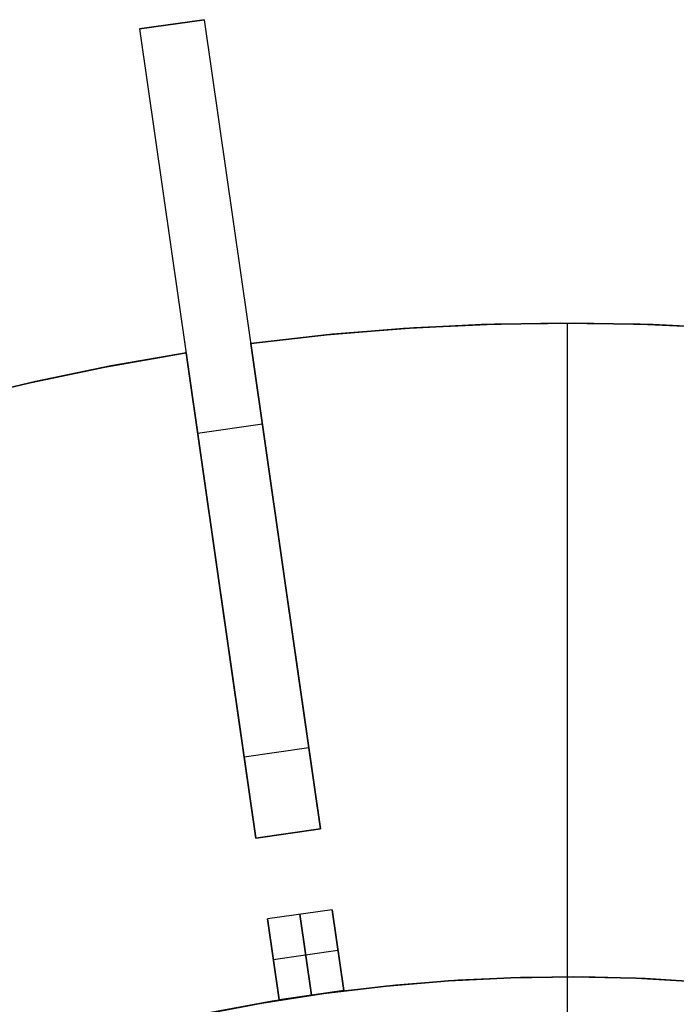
# Model space of a CAD drawing. Header units: millimetres. Extents: x 220 to 1240, y -2940 to -1929.
# Tile 29 of 59: x 629 to 750, y -2110 to -1929. Entities that reach past the tile are written whole.
import ezdxf

# ---------------------------------------------------------------- set-up
doc = ezdxf.new("R2010")
doc.units = ezdxf.units.MM

msp = doc.modelspace()

# ---------------------------------------------------------------- linework, layer by layer
for points in [[(663.36, -1928.85), (651.48, -1930.55)], [(663.36, -1928.85), (651.48, -1930.55)], [(651.48, -1930.55), (663.36, -1928.85)], [(651.48, -1930.55), (663.36, -1928.85)], [(663.36, -1928.85), (684.71, -2077.32)], [(651.48, -1930.55), (672.83, -2079.03)], [(671.9, -1988.27), (685.8, -1986.68), (699.91, -1985.51), (714.22, -1984.78), (728.72, -1984.51), (743.37, -1984.71), (758.17, -1985.39), (773.09, -1986.58), (788.1, -1988.27)], [(788.1, -1988.27), (773.09, -1986.58), (758.17, -1985.39), (743.37, -1984.71), (728.72, -1984.51), (714.22, -1984.78), (699.91, -1985.51), (685.8, -1986.68), (671.9, -1988.27)], [(671.9, -1988.27), (686.91, -1986.58), (701.83, -1985.39), (716.63, -1984.71), (731.28, -1984.51), (745.78, -1984.78), (760.09, -1985.51), (774.2, -1986.68), (788.1, -1988.27)], [(671.9, -1988.27), (686.91, -1986.58), (701.83, -1985.39), (716.63, -1984.71), (731.28, -1984.51), (745.78, -1984.78), (760.09, -1985.51), (774.2, -1986.68), (788.1, -1988.27)], [(788.1, -1988.27), (774.2, -1986.68), (760.09, -1985.51), (745.78, -1984.78), (731.28, -1984.51), (716.63, -1984.71), (701.83, -1985.39), (686.91, -1986.58), (671.9, -1988.27)], [(788.1, -1988.27), (774.2, -1986.68), (760.09, -1985.51), (745.78, -1984.78), (731.28, -1984.51), (716.63, -1984.71), (701.83, -1985.39), (686.91, -1986.58), (671.9, -1988.27)], [(671.9, -1988.27), (685.8, -1986.68), (699.91, -1985.51), (714.22, -1984.78), (728.72, -1984.51), (743.37, -1984.71), (758.17, -1985.39), (773.09, -1986.58), (788.1, -1988.27)], [(788.1, -1988.27), (774.2, -1986.68), (760.09, -1985.51), (745.78, -1984.78), (731.28, -1984.51), (716.63, -1984.71), (701.83, -1985.39), (686.91, -1986.58), (671.9, -1988.27)], [(788.1, -1988.27), (774.2, -1986.68), (760.09, -1985.51), (745.78, -1984.78), (731.28, -1984.51), (716.63, -1984.71), (701.83, -1985.39), (686.91, -1986.58), (671.9, -1988.27)], [(730, -2104.51), (730, -1984.51)], [(730, -2104.51), (730, -1984.51)], [(730, -2104.51), (730, -1984.51)], [(730, -2104.51), (730, -1984.51)], [(730, -2414.51), (730, -1984.51)], [(730, -2414.51), (730, -1984.51)], [(680.44, -2047.62), (671.9, -1988.27)], [(671.9, -1988.27), (680.44, -2047.62)], [(680.44, -2047.62), (671.9, -1988.27)], [(671.9, -1988.27), (680.44, -2047.62)], [(680.44, -2047.62), (671.9, -1988.27)], [(671.9, -1988.27), (680.44, -2047.62)], [(548.54, -2022.72), (561.42, -2017.28), (574.63, -2012.18), (588.16, -2007.45), (601.99, -2003.1), (616.11, -1999.16), (630.5, -1995.65), (645.14, -1992.58), (660.03, -1989.98)], [(548.54, -2022.72), (561.42, -2017.28), (574.63, -2012.18), (588.16, -2007.45), (601.99, -2003.1), (616.11, -1999.16), (630.5, -1995.65), (645.14, -1992.58), (660.03, -1989.98)], [(548.54, -2022.72), (562.46, -2016.86), (576.44, -2011.52), (590.45, -2006.69), (604.45, -2002.38), (618.44, -1998.56), (632.38, -1995.22), (646.24, -1992.37), (660.03, -1989.98)], [(548.54, -2022.72), (562.46, -2016.86), (576.44, -2011.52), (590.45, -2006.69), (604.45, -2002.38), (618.44, -1998.56), (632.38, -1995.22), (646.24, -1992.37), (660.03, -1989.98)], [(660.03, -1989.98), (646.24, -1992.37), (632.38, -1995.22), (618.44, -1998.56), (604.45, -2002.38), (590.45, -2006.69), (576.44, -2011.52), (562.46, -2016.86), (548.54, -2022.72)], [(660.03, -1989.98), (646.24, -1992.37), (632.38, -1995.22), (618.44, -1998.56), (604.45, -2002.38), (590.45, -2006.69), (576.44, -2011.52), (562.46, -2016.86), (548.54, -2022.72)], [(548.54, -2022.72), (561.42, -2017.28), (574.63, -2012.18), (588.16, -2007.45), (601.99, -2003.1), (616.11, -1999.16), (630.5, -1995.65), (645.14, -1992.58), (660.03, -1989.98)], [(660.03, -1989.98), (646.24, -1992.37), (632.38, -1995.22), (618.44, -1998.56), (604.45, -2002.38), (590.45, -2006.69), (576.44, -2011.52), (562.46, -2016.86), (548.54, -2022.72)], [(660.03, -1989.98), (646.24, -1992.37), (632.38, -1995.22), (618.44, -1998.56), (604.45, -2002.38), (590.45, -2006.69), (576.44, -2011.52), (562.46, -2016.86), (548.54, -2022.72)], [(660.03, -1989.98), (668.56, -2049.33)], [(668.56, -2049.33), (660.03, -1989.98)], [(660.03, -1989.98), (668.56, -2049.33)], [(668.56, -2049.33), (660.03, -1989.98)], [(660.03, -1989.98), (668.56, -2049.33)], [(668.56, -2049.33), (660.03, -1989.98)], [(674.03, -2003.08), (662.15, -2004.79)], [(674.03, -2003.08), (662.15, -2004.79)], [(684.71, -2077.32), (680.44, -2047.62)], [(680.44, -2047.62), (684.71, -2077.32)], [(684.71, -2077.32), (680.44, -2047.62)], [(680.44, -2047.62), (684.71, -2077.32)], [(684.71, -2077.32), (680.44, -2047.62)], [(680.44, -2047.62), (684.71, -2077.32)], [(668.56, -2049.33), (672.83, -2079.03)], [(672.83, -2079.03), (668.56, -2049.33)], [(668.56, -2049.33), (672.83, -2079.03)], [(672.83, -2079.03), (668.56, -2049.33)], [(668.56, -2049.33), (672.83, -2079.03)], [(672.83, -2079.03), (668.56, -2049.33)], [(682.57, -2062.47), (670.69, -2064.18)], [(682.57, -2062.47), (670.69, -2064.18)], [(684.71, -2077.32), (672.83, -2079.03)], [(684.71, -2077.32), (672.83, -2079.03)], [(684.71, -2077.32), (672.83, -2079.03)], [(684.71, -2077.32), (672.83, -2079.03)], [(684.71, -2077.32), (672.83, -2079.03)], [(684.71, -2077.32), (672.83, -2079.03)], [(684.71, -2077.32), (672.83, -2079.03)], [(684.71, -2077.32), (672.83, -2079.03)], [(672.83, -2079.03), (684.71, -2077.32)], [(672.83, -2079.03), (684.71, -2077.32)], [(672.83, -2079.03), (684.71, -2077.32)], [(672.83, -2079.03), (684.71, -2077.32)], [(686.84, -2092.17), (674.96, -2093.87)], [(686.84, -2092.17), (674.96, -2093.87)], [(688.98, -2107.01), (686.84, -2092.17)], [(686.84, -2092.17), (688.98, -2107.01)], [(674.96, -2093.87), (677.1, -2108.72)], [(677.1, -2108.72), (674.96, -2093.87)], [(680.9, -2093.02), (683.04, -2107.87)], [(683.04, -2107.87), (680.9, -2093.02)], [(676.03, -2101.3), (687.91, -2099.59)], [(676.03, -2101.3), (687.91, -2099.59)], [(662.66, -2111.45), (673.95, -2109.3), (685.31, -2107.55), (696.73, -2106.19), (708.18, -2105.23), (719.66, -2104.67), (731.15, -2104.51), (742.64, -2104.75), (754.12, -2105.39)], [(755.75, -2105.51), (744.31, -2104.82), (732.86, -2104.52), (721.41, -2104.62), (709.97, -2105.12), (698.55, -2106.01), (687.16, -2107.3), (675.83, -2108.98), (664.57, -2111.06)], [(755.75, -2105.51), (744.31, -2104.82), (732.86, -2104.52), (721.41, -2104.62), (709.97, -2105.12), (698.55, -2106.01), (687.16, -2107.3), (675.83, -2108.98), (664.57, -2111.06)], [(688.98, -2107.01), (677.1, -2108.72)], [(688.98, -2107.01), (677.1, -2108.72)]]:
    msp.add_lwpolyline(points)
at = {"extrusion": (0.989821, 0.142315, -4.69108e-18)}
msp.add_lwpolyline([(-2003.62, 236.99), (-2003.66, 239.56), (-2003.79, 242.11), (-2004.01, 244.66), (-2004.32, 247.21), (-2004.71, 249.74), (-2005.19, 252.25), (-2005.75, 254.75), (-2006.4, 257.23), (-2007.13, 259.68), (-2007.95, 262.11), (-2008.85, 264.51), (-2009.83, 266.88), (-2010.89, 269.21), (-2012.03, 271.5), (-2013.24, 273.75), (-2014.54, 275.96), (-2015.9, 278.13), (-2017.35, 280.25), (-2018.86, 282.31), (-2020.44, 284.33), (-2022.09, 286.29), (-2023.81, 288.19), (-2025.58, 290.03), (-2027.43, 291.81), (-2029.33, 293.52), (-2031.29, 295.17), (-2033.3, 296.76), (-2035.37, 298.27), (-2037.48, 299.71), (-2039.65, 301.08), (-2041.86, 302.37), (-2044.11, 303.59), (-2046.41, 304.73), (-2048.74, 305.79), (-2051.1, 306.77), (-2053.5, 307.66), (-2055.93, 308.48), (-2058.38, 309.21), (-2060.86, 309.86), (-2063.36, 310.43), (-2065.87, 310.9), (-2068.41, 311.3), (-2070.95, 311.6), (-2073.5, 311.82), (-2076.06, 311.95), (-2078.62, 311.99)], dxfattribs=at)
at = {"extrusion": (1, 0, 0)}
for points in [[(-1929.7, -513), (-1929.7, 236.99)], [(-1928.85, 236.99), (-1928.85, -513)], [(-1930.55, -513), (-1930.55, 236.99)], [(-1988.27, -12.01), (-1988.27, -0.01)], [(-1988.27, 119.99), (-1988.27, 131.99)], [(-1988.27, -408), (-1988.27, -396.01)], [(-1989.98, -12.01), (-1989.98, -0.01)], [(-1989.98, 119.99), (-1989.98, 131.99)], [(-1989.98, -408), (-1989.98, -396.01)], [(-2047.62, 332.31), (-2047.62, 131.99)], [(-2047.62, 119.99), (-2047.62, -0.01)], [(-2047.62, -12.01), (-2047.62, -396.01)], [(-2047.62, -408), (-2047.62, -608.32)], [(-2049.33, 332.31), (-2049.33, 131.99)], [(-2049.33, 119.99), (-2049.33, -0.01)], [(-2049.33, -12.01), (-2049.33, -396.01)], [(-2049.33, -408), (-2049.33, -608.32)], [(-2077.32, -438), (-2077.32, -408)], [(-2077.32, -396.01), (-2077.32, -12.01)], [(-2077.32, -0.01), (-2077.32, 119.99)], [(-2077.32, 131.99), (-2077.32, 161.99)], [(-2079.03, -408), (-2079.03, -438)], [(-2079.03, -12.01), (-2079.03, -396.01)], [(-2079.03, 119.99), (-2079.03, -0.01)], [(-2079.03, 161.99), (-2079.03, 131.99)], [(-2078.17, -408), (-2078.17, -438)], [(-2078.17, -12.01), (-2078.17, -396.01)], [(-2078.17, 119.99), (-2078.17, -0.01)], [(-2078.17, 161.99), (-2078.17, 131.99)], [(-2104.51, 119.99), (-2104.51, 132)], [(-2104.51, -408.01), (-2104.51, -396)]]:
    msp.add_lwpolyline(points, dxfattribs=at)
at = {"extrusion": (0.989821, 0.142315, -5.23988e-17)}
msp.add_lwpolyline([(-2078.62, -588.01), (-2076.06, -587.96), (-2073.5, -587.83), (-2070.95, -587.61), (-2068.41, -587.31), (-2065.87, -586.91), (-2063.36, -586.44), (-2060.86, -585.87), (-2058.38, -585.22), (-2055.93, -584.49), (-2053.5, -583.67), (-2051.1, -582.78), (-2048.74, -581.8), (-2046.41, -580.74), (-2044.11, -579.6), (-2041.86, -578.38), (-2039.65, -577.09), (-2037.48, -575.72), (-2035.37, -574.28), (-2033.3, -572.77), (-2031.29, -571.18), (-2029.33, -569.53), (-2027.43, -567.82), (-2025.58, -566.04), (-2023.81, -564.2), (-2022.09, -562.3), (-2020.44, -560.34), (-2018.86, -558.32), (-2017.35, -556.26), (-2015.9, -554.14), (-2014.54, -551.97), (-2013.24, -549.76), (-2012.03, -547.51), (-2010.89, -545.22), (-2009.83, -542.89), (-2008.85, -540.52), (-2007.95, -538.12), (-2007.13, -535.69), (-2006.4, -533.24), (-2005.75, -530.76), (-2005.19, -528.26), (-2004.71, -525.75), (-2004.32, -523.22), (-2004.01, -520.67), (-2003.79, -518.12), (-2003.66, -515.57), (-2003.62, -513)], dxfattribs=at)
at = {"extrusion": (0.989821, 0.142315, 2.09156e-14)}
msp.add_lwpolyline([(-2078.62, 311.99), (-2076.06, 311.95), (-2073.5, 311.82), (-2070.95, 311.6), (-2068.41, 311.3), (-2065.87, 310.9), (-2063.36, 310.43), (-2060.86, 309.86), (-2058.38, 309.21), (-2055.93, 308.48), (-2053.5, 307.66), (-2051.1, 306.77), (-2048.74, 305.79), (-2046.41, 304.73), (-2044.11, 303.59), (-2041.86, 302.37), (-2039.65, 301.08), (-2037.48, 299.71), (-2035.37, 298.27), (-2033.3, 296.76), (-2031.29, 295.17), (-2029.33, 293.52), (-2027.43, 291.81), (-2025.58, 290.03), (-2023.81, 288.19), (-2022.09, 286.29), (-2020.44, 284.33), (-2018.86, 282.31), (-2017.35, 280.25), (-2015.9, 278.13), (-2014.54, 275.96), (-2013.24, 273.75), (-2012.03, 271.5), (-2010.89, 269.21), (-2009.83, 266.88), (-2008.85, 264.51), (-2007.95, 262.11), (-2007.13, 259.68), (-2006.4, 257.23), (-2005.75, 254.75), (-2005.19, 252.25), (-2004.71, 249.74), (-2004.32, 247.21), (-2004.01, 244.66), (-2003.79, 242.11), (-2003.66, 239.56), (-2003.62, 236.99)], dxfattribs=at)
at = {"extrusion": (0.989821, 0.142315, -3.60143e-14)}
msp.add_lwpolyline([(-2003.62, -513), (-2003.66, -515.57), (-2003.79, -518.12), (-2004.01, -520.67), (-2004.32, -523.22), (-2004.71, -525.75), (-2005.19, -528.26), (-2005.75, -530.76), (-2006.4, -533.24), (-2007.13, -535.69), (-2007.95, -538.12), (-2008.85, -540.52), (-2009.83, -542.89), (-2010.89, -545.22), (-2012.03, -547.51), (-2013.24, -549.76), (-2014.54, -551.97), (-2015.9, -554.14), (-2017.35, -556.26), (-2018.86, -558.32), (-2020.44, -560.34), (-2022.09, -562.3), (-2023.81, -564.2), (-2025.58, -566.04), (-2027.43, -567.82), (-2029.33, -569.53), (-2031.29, -571.18), (-2033.3, -572.77), (-2035.37, -574.28), (-2037.48, -575.72), (-2039.65, -577.09), (-2041.86, -578.38), (-2044.11, -579.6), (-2046.41, -580.74), (-2048.74, -581.8), (-2051.1, -582.78), (-2053.5, -583.67), (-2055.93, -584.49), (-2058.38, -585.22), (-2060.86, -585.87), (-2063.36, -586.44), (-2065.87, -586.91), (-2068.41, -587.31), (-2070.95, -587.61), (-2073.5, -587.83), (-2076.06, -587.96), (-2078.62, -588.01)], dxfattribs=at)
at = {"extrusion": (0.989821, 0.142315, 3.03588e-14)}
msp.add_lwpolyline([(-2003.62, 236.99), (-2003.66, 239.56), (-2003.79, 242.11), (-2004.01, 244.66), (-2004.32, 247.21), (-2004.71, 249.74), (-2005.19, 252.25), (-2005.75, 254.75), (-2006.4, 257.23), (-2007.13, 259.68), (-2007.95, 262.11), (-2008.85, 264.51), (-2009.83, 266.88), (-2010.89, 269.21), (-2012.03, 271.5), (-2013.24, 273.75), (-2014.54, 275.96), (-2015.9, 278.13), (-2017.35, 280.25), (-2018.86, 282.31), (-2020.44, 284.33), (-2022.09, 286.29), (-2023.81, 288.19), (-2025.58, 290.03), (-2027.43, 291.81), (-2029.33, 293.52), (-2031.29, 295.17), (-2033.3, 296.76), (-2035.37, 298.27), (-2037.48, 299.71), (-2039.65, 301.08), (-2041.86, 302.37), (-2044.11, 303.59), (-2046.41, 304.73), (-2048.74, 305.79), (-2051.1, 306.77), (-2053.5, 307.66), (-2055.93, 308.48), (-2058.38, 309.21), (-2060.86, 309.86), (-2063.36, 310.43), (-2065.87, 310.9), (-2068.41, 311.3), (-2070.95, 311.6), (-2073.5, 311.82), (-2076.06, 311.95), (-2078.62, 311.99)], dxfattribs=at)
at = {"extrusion": (0.989821, 0.142315, -1.95196e-14)}
msp.add_lwpolyline([(-2078.62, -588.01), (-2076.06, -587.96), (-2073.5, -587.83), (-2070.95, -587.61), (-2068.41, -587.31), (-2065.87, -586.91), (-2063.36, -586.44), (-2060.86, -585.87), (-2058.38, -585.22), (-2055.93, -584.49), (-2053.5, -583.67), (-2051.1, -582.78), (-2048.74, -581.8), (-2046.41, -580.74), (-2044.11, -579.6), (-2041.86, -578.38), (-2039.65, -577.09), (-2037.48, -575.72), (-2035.37, -574.28), (-2033.3, -572.77), (-2031.29, -571.18), (-2029.33, -569.53), (-2027.43, -567.82), (-2025.58, -566.04), (-2023.81, -564.2), (-2022.09, -562.3), (-2020.44, -560.34), (-2018.86, -558.32), (-2017.35, -556.26), (-2015.9, -554.14), (-2014.54, -551.97), (-2013.24, -549.76), (-2012.03, -547.51), (-2010.89, -545.22), (-2009.83, -542.89), (-2008.85, -540.52), (-2007.95, -538.12), (-2007.13, -535.69), (-2006.4, -533.24), (-2005.75, -530.76), (-2005.19, -528.26), (-2004.71, -525.75), (-2004.32, -523.22), (-2004.01, -520.67), (-2003.79, -518.12), (-2003.66, -515.57), (-2003.62, -513)], dxfattribs=at)
at = {"extrusion": (0.989821, 0.142315, 3.02478e-14)}
msp.add_lwpolyline([(-2138.62, 371.99), (-2138.58, 369.95), (-2138.48, 367.9), (-2138.3, 365.86), (-2138.06, 363.83), (-2137.75, 361.8), (-2137.36, 359.79), (-2136.91, 357.79), (-2136.39, 355.81), (-2135.81, 353.84), (-2135.15, 351.9), (-2134.43, 349.98), (-2133.65, 348.09), (-2132.8, 346.23), (-2131.89, 344.39), (-2130.92, 342.59), (-2129.88, 340.82), (-2128.79, 339.09), (-2127.64, 337.39), (-2126.43, 335.74), (-2125.16, 334.13), (-2123.84, 332.56), (-2122.47, 331.04), (-2121.04, 329.57), (-2119.57, 328.14), (-2118.05, 326.77), (-2116.48, 325.45), (-2114.87, 324.19), (-2113.22, 322.98), (-2111.53, 321.82), (-2109.79, 320.73), (-2108.02, 319.7), (-2106.22, 318.72), (-2104.39, 317.81), (-2102.52, 316.96), (-2100.63, 316.18), (-2098.71, 315.46), (-2096.77, 314.81), (-2094.81, 314.22), (-2092.82, 313.7), (-2090.83, 313.25), (-2088.81, 312.87), (-2086.79, 312.55), (-2084.75, 312.31), (-2082.71, 312.13), (-2080.67, 312.03), (-2078.62, 311.99)], dxfattribs=at)
at = {"extrusion": (0.989821, 0.142315, -2.17523e-14)}
msp.add_lwpolyline([(-2078.62, -588.01), (-2080.67, -588.04), (-2082.71, -588.14), (-2084.75, -588.32), (-2086.79, -588.56), (-2088.81, -588.88), (-2090.83, -589.26), (-2092.82, -589.71), (-2094.81, -590.23), (-2096.77, -590.82), (-2098.71, -591.47), (-2100.63, -592.19), (-2102.52, -592.97), (-2104.39, -593.82), (-2106.22, -594.73), (-2108.02, -595.71), (-2109.79, -596.74), (-2111.53, -597.83), (-2113.22, -598.99), (-2114.87, -600.2), (-2116.48, -601.46), (-2118.05, -602.78), (-2119.57, -604.15), (-2121.04, -605.58), (-2122.47, -607.05), (-2123.84, -608.57), (-2125.16, -610.14), (-2126.43, -611.75), (-2127.64, -613.4), (-2128.79, -615.1), (-2129.88, -616.83), (-2130.92, -618.6), (-2131.89, -620.4), (-2132.8, -622.24), (-2133.65, -624.1), (-2134.43, -625.99), (-2135.15, -627.91), (-2135.81, -629.85), (-2136.39, -631.82), (-2136.91, -633.8), (-2137.36, -635.8), (-2137.75, -637.81), (-2138.06, -639.84), (-2138.3, -641.87), (-2138.48, -643.91), (-2138.58, -645.96), (-2138.62, -648.01)], dxfattribs=at)
at = {"extrusion": (0.989821, 0.142315, 2.29537e-14)}
msp.add_lwpolyline([(-2078.62, 311.99), (-2080.67, 312.03), (-2082.71, 312.13), (-2084.75, 312.31), (-2086.79, 312.55), (-2088.81, 312.87), (-2090.83, 313.25), (-2092.82, 313.7), (-2094.81, 314.22), (-2096.77, 314.81), (-2098.71, 315.46), (-2100.63, 316.18), (-2102.52, 316.96), (-2104.39, 317.81), (-2106.22, 318.72), (-2108.02, 319.7), (-2109.79, 320.73), (-2111.53, 321.82), (-2113.22, 322.98), (-2114.87, 324.19), (-2116.48, 325.45), (-2118.05, 326.77), (-2119.57, 328.14), (-2121.04, 329.57), (-2122.47, 331.04), (-2123.84, 332.56), (-2125.16, 334.13), (-2126.43, 335.74), (-2127.64, 337.39), (-2128.79, 339.09), (-2129.88, 340.82), (-2130.92, 342.59), (-2131.89, 344.39), (-2132.8, 346.23), (-2133.65, 348.09), (-2134.43, 349.98), (-2135.15, 351.9), (-2135.81, 353.84), (-2136.39, 355.81), (-2136.91, 357.79), (-2137.36, 359.79), (-2137.75, 361.8), (-2138.06, 363.83), (-2138.3, 365.86), (-2138.48, 367.9), (-2138.58, 369.95), (-2138.62, 371.99)], dxfattribs=at)
at = {"extrusion": (0.989821, 0.142315, -3.18869e-14)}
msp.add_lwpolyline([(-2138.62, -648.01), (-2138.58, -645.96), (-2138.48, -643.91), (-2138.3, -641.87), (-2138.06, -639.84), (-2137.75, -637.81), (-2137.36, -635.8), (-2136.91, -633.8), (-2136.39, -631.82), (-2135.81, -629.85), (-2135.15, -627.91), (-2134.43, -625.99), (-2133.65, -624.1), (-2132.8, -622.24), (-2131.89, -620.4), (-2130.92, -618.6), (-2129.88, -616.83), (-2128.79, -615.1), (-2127.64, -613.4), (-2126.43, -611.75), (-2125.16, -610.14), (-2123.84, -608.57), (-2122.47, -607.05), (-2121.04, -605.58), (-2119.57, -604.15), (-2118.05, -602.78), (-2116.48, -601.46), (-2114.87, -600.2), (-2113.22, -598.99), (-2111.53, -597.83), (-2109.79, -596.74), (-2108.02, -595.71), (-2106.22, -594.73), (-2104.39, -593.82), (-2102.52, -592.97), (-2100.63, -592.19), (-2098.71, -591.47), (-2096.77, -590.82), (-2094.81, -590.23), (-2092.82, -589.71), (-2090.83, -589.26), (-2088.81, -588.88), (-2086.79, -588.56), (-2084.75, -588.32), (-2082.71, -588.14), (-2080.67, -588.04), (-2078.62, -588.01)], dxfattribs=at)
at = {"extrusion": (0.989821, 0.142315, -2.32341e-15)}
msp.add_lwpolyline([(-2138.62, 371.99), (-2138.58, 369.95), (-2138.48, 367.9), (-2138.3, 365.86), (-2138.06, 363.83), (-2137.75, 361.8), (-2137.36, 359.79), (-2136.91, 357.79), (-2136.39, 355.81), (-2135.81, 353.84), (-2135.15, 351.9), (-2134.43, 349.98), (-2133.65, 348.09), (-2132.8, 346.23), (-2131.89, 344.39), (-2130.92, 342.59), (-2129.88, 340.82), (-2128.79, 339.09), (-2127.64, 337.39), (-2126.43, 335.74), (-2125.16, 334.13), (-2123.84, 332.56), (-2122.47, 331.04), (-2121.04, 329.57), (-2119.57, 328.14), (-2118.05, 326.77), (-2116.48, 325.45), (-2114.87, 324.19), (-2113.22, 322.98), (-2111.53, 321.82), (-2109.79, 320.73), (-2108.02, 319.7), (-2106.22, 318.72), (-2104.39, 317.81), (-2102.52, 316.96), (-2100.63, 316.18), (-2098.71, 315.46), (-2096.77, 314.81), (-2094.81, 314.22), (-2092.82, 313.7), (-2090.83, 313.25), (-2088.81, 312.87), (-2086.79, 312.55), (-2084.75, 312.31), (-2082.71, 312.13), (-2080.67, 312.03), (-2078.62, 311.99)], dxfattribs=at)
at = {"extrusion": (0.989821, 0.142315, 1.00864e-15)}
msp.add_lwpolyline([(-2078.62, -588.01), (-2080.67, -588.04), (-2082.71, -588.14), (-2084.75, -588.32), (-2086.79, -588.56), (-2088.81, -588.88), (-2090.83, -589.26), (-2092.82, -589.71), (-2094.81, -590.23), (-2096.77, -590.82), (-2098.71, -591.47), (-2100.63, -592.19), (-2102.52, -592.97), (-2104.39, -593.82), (-2106.22, -594.73), (-2108.02, -595.71), (-2109.79, -596.74), (-2111.53, -597.83), (-2113.22, -598.99), (-2114.87, -600.2), (-2116.48, -601.46), (-2118.05, -602.78), (-2119.57, -604.15), (-2121.04, -605.58), (-2122.47, -607.05), (-2123.84, -608.57), (-2125.16, -610.14), (-2126.43, -611.75), (-2127.64, -613.4), (-2128.79, -615.1), (-2129.88, -616.83), (-2130.92, -618.6), (-2131.89, -620.4), (-2132.8, -622.24), (-2133.65, -624.1), (-2134.43, -625.99), (-2135.15, -627.91), (-2135.81, -629.85), (-2136.39, -631.82), (-2136.91, -633.8), (-2137.36, -635.8), (-2137.75, -637.81), (-2138.06, -639.84), (-2138.3, -641.87), (-2138.48, -643.91), (-2138.58, -645.96), (-2138.62, -648.01)], dxfattribs=at)
at = {"extrusion": (0.989821, 0.142315, -5.71027e-15)}
msp.add_lwpolyline([(-2138.62, 371.99), (-2138.64, 373.02), (-2138.69, 374.04), (-2138.78, 375.06), (-2138.9, 376.08), (-2139.05, 377.09), (-2139.25, 378.1), (-2139.47, 379.1), (-2139.73, 380.09), (-2140.02, 381.07), (-2140.35, 382.04), (-2140.71, 383), (-2141.1, 383.95), (-2141.53, 384.88), (-2141.98, 385.8), (-2142.47, 386.7), (-2142.99, 387.58), (-2143.53, 388.45), (-2144.11, 389.3), (-2144.71, 390.12), (-2145.35, 390.93), (-2146.01, 391.71), (-2146.69, 392.47), (-2147.4, 393.21), (-2148.14, 393.92), (-2148.9, 394.61), (-2149.69, 395.27), (-2150.49, 395.9), (-2151.32, 396.5), (-2152.16, 397.08), (-2153.03, 397.63), (-2153.91, 398.14), (-2154.82, 398.63), (-2155.73, 399.09), (-2156.67, 399.51), (-2157.61, 399.9), (-2158.57, 400.26), (-2159.54, 400.59), (-2160.52, 400.88), (-2161.51, 401.14), (-2162.51, 401.37), (-2163.52, 401.56), (-2164.53, 401.72), (-2165.55, 401.84), (-2166.57, 401.93), (-2167.59, 401.98), (-2168.62, 401.99)], dxfattribs=at)
at = {"extrusion": (0.989821, 0.142315, 8.42399e-15)}
msp.add_lwpolyline([(-2168.62, -678.01), (-2167.59, -677.99), (-2166.57, -677.94), (-2165.55, -677.85), (-2164.53, -677.73), (-2163.52, -677.57), (-2162.51, -677.38), (-2161.51, -677.15), (-2160.52, -676.89), (-2159.54, -676.6), (-2158.57, -676.27), (-2157.61, -675.91), (-2156.67, -675.52), (-2155.73, -675.1), (-2154.82, -674.64), (-2153.91, -674.15), (-2153.03, -673.64), (-2152.16, -673.09), (-2151.32, -672.51), (-2150.49, -671.91), (-2149.69, -671.28), (-2148.9, -670.62), (-2148.14, -669.93), (-2147.4, -669.22), (-2146.69, -668.48), (-2146.01, -667.72), (-2145.35, -666.94), (-2144.71, -666.13), (-2144.11, -665.31), (-2143.53, -664.46), (-2142.99, -663.59), (-2142.47, -662.71), (-2141.98, -661.81), (-2141.53, -660.89), (-2141.1, -659.96), (-2140.71, -659.01), (-2140.35, -658.05), (-2140.02, -657.08), (-2139.73, -656.1), (-2139.47, -655.11), (-2139.25, -654.11), (-2139.05, -653.1), (-2138.9, -652.09), (-2138.78, -651.07), (-2138.69, -650.05), (-2138.64, -649.03), (-2138.62, -648.01)], dxfattribs=at)
at = {"extrusion": (0.989821, 0.142315, 1.20881e-14)}
msp.add_lwpolyline([(-2168.62, 401.99), (-2167.59, 401.98), (-2166.57, 401.93), (-2165.55, 401.84), (-2164.53, 401.72), (-2163.52, 401.56), (-2162.51, 401.37), (-2161.51, 401.14), (-2160.52, 400.88), (-2159.54, 400.59), (-2158.57, 400.26), (-2157.61, 399.9), (-2156.67, 399.51), (-2155.73, 399.09), (-2154.82, 398.63), (-2153.91, 398.14), (-2153.03, 397.63), (-2152.16, 397.08), (-2151.32, 396.5), (-2150.49, 395.9), (-2149.69, 395.27), (-2148.9, 394.61), (-2148.14, 393.92), (-2147.4, 393.21), (-2146.69, 392.47), (-2146.01, 391.71), (-2145.35, 390.93), (-2144.71, 390.12), (-2144.11, 389.3), (-2143.53, 388.45), (-2142.99, 387.58), (-2142.47, 386.7), (-2141.98, 385.8), (-2141.53, 384.88), (-2141.1, 383.95), (-2140.71, 383), (-2140.35, 382.04), (-2140.02, 381.07), (-2139.73, 380.09), (-2139.47, 379.1), (-2139.25, 378.1), (-2139.05, 377.09), (-2138.9, 376.08), (-2138.78, 375.06), (-2138.69, 374.04), (-2138.64, 373.02), (-2138.62, 371.99)], dxfattribs=at)
at = {"extrusion": (0.989821, 0.142315, -1.68237e-14)}
msp.add_lwpolyline([(-2138.62, -648.01), (-2138.64, -649.03), (-2138.69, -650.05), (-2138.78, -651.07), (-2138.9, -652.09), (-2139.05, -653.1), (-2139.25, -654.11), (-2139.47, -655.11), (-2139.73, -656.1), (-2140.02, -657.08), (-2140.35, -658.05), (-2140.71, -659.01), (-2141.1, -659.96), (-2141.53, -660.89), (-2141.98, -661.81), (-2142.47, -662.71), (-2142.99, -663.59), (-2143.53, -664.46), (-2144.11, -665.31), (-2144.71, -666.13), (-2145.35, -666.94), (-2146.01, -667.72), (-2146.69, -668.48), (-2147.4, -669.22), (-2148.14, -669.93), (-2148.9, -670.62), (-2149.69, -671.28), (-2150.49, -671.91), (-2151.32, -672.51), (-2152.16, -673.09), (-2153.03, -673.64), (-2153.91, -674.15), (-2154.82, -674.64), (-2155.73, -675.1), (-2156.67, -675.52), (-2157.61, -675.91), (-2158.57, -676.27), (-2159.54, -676.6), (-2160.52, -676.89), (-2161.51, -677.15), (-2162.51, -677.38), (-2163.52, -677.57), (-2164.53, -677.73), (-2165.55, -677.85), (-2166.57, -677.94), (-2167.59, -677.99), (-2168.62, -678.01)], dxfattribs=at)
at = {"extrusion": (0.989821, 0.142315, 3.35201e-14)}
msp.add_lwpolyline([(-2138.62, 371.99), (-2138.64, 373.02), (-2138.69, 374.04), (-2138.78, 375.06), (-2138.9, 376.08), (-2139.05, 377.09), (-2139.25, 378.1), (-2139.47, 379.1), (-2139.73, 380.09), (-2140.02, 381.07), (-2140.35, 382.04), (-2140.71, 383), (-2141.1, 383.95), (-2141.53, 384.88), (-2141.98, 385.8), (-2142.47, 386.7), (-2142.99, 387.58), (-2143.53, 388.45), (-2144.11, 389.3), (-2144.71, 390.12), (-2145.35, 390.93), (-2146.01, 391.71), (-2146.69, 392.47), (-2147.4, 393.21), (-2148.14, 393.92), (-2148.9, 394.61), (-2149.69, 395.27), (-2150.49, 395.9), (-2151.32, 396.5), (-2152.16, 397.08), (-2153.03, 397.63), (-2153.91, 398.14), (-2154.82, 398.63), (-2155.73, 399.09), (-2156.67, 399.51), (-2157.61, 399.9), (-2158.57, 400.26), (-2159.54, 400.59), (-2160.52, 400.88), (-2161.51, 401.14), (-2162.51, 401.37), (-2163.52, 401.56), (-2164.53, 401.72), (-2165.55, 401.84), (-2166.57, 401.93), (-2167.59, 401.98), (-2168.62, 401.99)], dxfattribs=at)
at = {"extrusion": (0.989821, 0.142315, -3.05963e-15)}
msp.add_lwpolyline([(-2168.62, -678.01), (-2167.59, -677.99), (-2166.57, -677.94), (-2165.55, -677.85), (-2164.53, -677.73), (-2163.52, -677.57), (-2162.51, -677.38), (-2161.51, -677.15), (-2160.52, -676.89), (-2159.54, -676.6), (-2158.57, -676.27), (-2157.61, -675.91), (-2156.67, -675.52), (-2155.73, -675.1), (-2154.82, -674.64), (-2153.91, -674.15), (-2153.03, -673.64), (-2152.16, -673.09), (-2151.32, -672.51), (-2150.49, -671.91), (-2149.69, -671.28), (-2148.9, -670.62), (-2148.14, -669.93), (-2147.4, -669.22), (-2146.69, -668.48), (-2146.01, -667.72), (-2145.35, -666.94), (-2144.71, -666.13), (-2144.11, -665.31), (-2143.53, -664.46), (-2142.99, -663.59), (-2142.47, -662.71), (-2141.98, -661.81), (-2141.53, -660.89), (-2141.1, -659.96), (-2140.71, -659.01), (-2140.35, -658.05), (-2140.02, -657.08), (-2139.73, -656.1), (-2139.47, -655.11), (-2139.25, -654.11), (-2139.05, -653.1), (-2138.9, -652.09), (-2138.78, -651.07), (-2138.69, -650.05), (-2138.64, -649.03), (-2138.62, -648.01)], dxfattribs=at)
at = {"extrusion": (0.989821, 0.142315, 7.47816e-15)}
msp.add_lwpolyline([(-2213.62, -498.01), (-2211.57, -497.97), (-2209.52, -497.87), (-2207.48, -497.69), (-2205.45, -497.45), (-2203.42, -497.13), (-2201.41, -496.75), (-2199.41, -496.3), (-2197.43, -495.78), (-2195.47, -495.19), (-2193.53, -494.54), (-2191.61, -493.82), (-2189.71, -493.04), (-2187.85, -492.19), (-2186.01, -491.28), (-2184.21, -490.3), (-2182.44, -489.27), (-2180.71, -488.18), (-2179.02, -487.02), (-2177.36, -485.81), (-2175.75, -484.55), (-2174.19, -483.23), (-2172.66, -481.86), (-2171.19, -480.43), (-2169.77, -478.96), (-2168.4, -477.44), (-2167.08, -475.87), (-2165.81, -474.26), (-2164.6, -472.61), (-2163.45, -470.91), (-2162.35, -469.18), (-2161.32, -467.41), (-2160.34, -465.61), (-2159.43, -463.77), (-2158.59, -461.91), (-2157.8, -460.02), (-2157.08, -458.1), (-2156.43, -456.16), (-2155.84, -454.19), (-2155.32, -452.21), (-2154.87, -450.21), (-2154.49, -448.2), (-2154.18, -446.17), (-2153.93, -444.14), (-2153.76, -442.1), (-2153.65, -440.05), (-2153.62, -438)], dxfattribs=at)
at = {"extrusion": (0.989821, 0.142315, -1.55068e-14)}
msp.add_lwpolyline([(-2153.62, 161.99), (-2153.65, 164.04), (-2153.76, 166.09), (-2153.93, 168.13), (-2154.18, 170.16), (-2154.49, 172.19), (-2154.87, 174.2), (-2155.32, 176.2), (-2155.84, 178.18), (-2156.43, 180.15), (-2157.08, 182.09), (-2157.8, 184.01), (-2158.59, 185.9), (-2159.43, 187.76), (-2160.34, 189.6), (-2161.32, 191.4), (-2162.35, 193.17), (-2163.45, 194.9), (-2164.6, 196.6), (-2165.81, 198.25), (-2167.08, 199.86), (-2168.4, 201.43), (-2169.77, 202.95), (-2171.19, 204.42), (-2172.66, 205.85), (-2174.19, 207.22), (-2175.75, 208.54), (-2177.36, 209.8), (-2179.02, 211.01), (-2180.71, 212.17), (-2182.44, 213.26), (-2184.21, 214.29), (-2186.01, 215.27), (-2187.85, 216.18), (-2189.71, 217.03), (-2191.61, 217.81), (-2193.53, 218.53), (-2195.47, 219.18), (-2197.43, 219.77), (-2199.41, 220.29), (-2201.41, 220.74), (-2203.42, 221.12), (-2205.45, 221.44), (-2207.48, 221.68), (-2209.52, 221.86), (-2211.57, 221.96), (-2213.62, 221.99)], dxfattribs=at)
at = {"extrusion": (0.989821, 0.142315, 1.76082e-14)}
msp.add_lwpolyline([(-2153.62, -438), (-2153.65, -440.05), (-2153.76, -442.1), (-2153.93, -444.14), (-2154.18, -446.17), (-2154.49, -448.2), (-2154.87, -450.21), (-2155.32, -452.21), (-2155.84, -454.19), (-2156.43, -456.16), (-2157.08, -458.1), (-2157.8, -460.02), (-2158.59, -461.91), (-2159.43, -463.77), (-2160.34, -465.61), (-2161.32, -467.41), (-2162.35, -469.18), (-2163.45, -470.91), (-2164.6, -472.61), (-2165.81, -474.26), (-2167.08, -475.87), (-2168.4, -477.44), (-2169.77, -478.96), (-2171.19, -480.43), (-2172.66, -481.86), (-2174.19, -483.23), (-2175.75, -484.55), (-2177.36, -485.81), (-2179.02, -487.02), (-2180.71, -488.18), (-2182.44, -489.27), (-2184.21, -490.3), (-2186.01, -491.28), (-2187.85, -492.19), (-2189.71, -493.04), (-2191.61, -493.82), (-2193.53, -494.54), (-2195.47, -495.19), (-2197.43, -495.78), (-2199.41, -496.3), (-2201.41, -496.75), (-2203.42, -497.13), (-2205.45, -497.45), (-2207.48, -497.69), (-2209.52, -497.87), (-2211.57, -497.97), (-2213.62, -498.01)], dxfattribs=at)
at = {"extrusion": (0.989821, 0.142315, -5.67061e-15)}
msp.add_lwpolyline([(-2213.62, 221.99), (-2211.57, 221.96), (-2209.52, 221.86), (-2207.48, 221.68), (-2205.45, 221.44), (-2203.42, 221.12), (-2201.41, 220.74), (-2199.41, 220.29), (-2197.43, 219.77), (-2195.47, 219.18), (-2193.53, 218.53), (-2191.61, 217.81), (-2189.71, 217.03), (-2187.85, 216.18), (-2186.01, 215.27), (-2184.21, 214.29), (-2182.44, 213.26), (-2180.71, 212.17), (-2179.02, 211.01), (-2177.36, 209.8), (-2175.75, 208.54), (-2174.19, 207.22), (-2172.66, 205.85), (-2171.19, 204.42), (-2169.77, 202.95), (-2168.4, 201.43), (-2167.08, 199.86), (-2165.81, 198.25), (-2164.6, 196.6), (-2163.45, 194.9), (-2162.35, 193.17), (-2161.32, 191.4), (-2160.34, 189.6), (-2159.43, 187.76), (-2158.59, 185.9), (-2157.8, 184.01), (-2157.08, 182.09), (-2156.43, 180.15), (-2155.84, 178.18), (-2155.32, 176.2), (-2154.87, 174.2), (-2154.49, 172.19), (-2154.18, 170.16), (-2153.93, 168.13), (-2153.76, 166.09), (-2153.65, 164.04), (-2153.62, 161.99)], dxfattribs=at)
at = {"extrusion": (0.989821, 0.142315, 5.18929e-15)}
msp.add_lwpolyline([(-2213.62, -498.01), (-2211.57, -497.97), (-2209.52, -497.87), (-2207.48, -497.69), (-2205.45, -497.45), (-2203.42, -497.13), (-2201.41, -496.75), (-2199.41, -496.3), (-2197.43, -495.78), (-2195.47, -495.19), (-2193.53, -494.54), (-2191.61, -493.82), (-2189.71, -493.04), (-2187.85, -492.19), (-2186.01, -491.28), (-2184.21, -490.3), (-2182.44, -489.27), (-2180.71, -488.18), (-2179.02, -487.02), (-2177.36, -485.81), (-2175.75, -484.55), (-2174.19, -483.23), (-2172.66, -481.86), (-2171.19, -480.43), (-2169.77, -478.96), (-2168.4, -477.44), (-2167.08, -475.87), (-2165.81, -474.26), (-2164.6, -472.61), (-2163.45, -470.91), (-2162.35, -469.18), (-2161.32, -467.41), (-2160.34, -465.61), (-2159.43, -463.77), (-2158.59, -461.91), (-2157.8, -460.02), (-2157.08, -458.1), (-2156.43, -456.16), (-2155.84, -454.19), (-2155.32, -452.21), (-2154.87, -450.21), (-2154.49, -448.2), (-2154.18, -446.17), (-2153.93, -444.14), (-2153.76, -442.1), (-2153.65, -440.05), (-2153.62, -438)], dxfattribs=at)
at = {"extrusion": (0.989821, 0.142315, 6.5536e-16)}
msp.add_lwpolyline([(-2153.62, 161.99), (-2153.65, 164.04), (-2153.76, 166.09), (-2153.93, 168.13), (-2154.18, 170.16), (-2154.49, 172.19), (-2154.87, 174.2), (-2155.32, 176.2), (-2155.84, 178.18), (-2156.43, 180.15), (-2157.08, 182.09), (-2157.8, 184.01), (-2158.59, 185.9), (-2159.43, 187.76), (-2160.34, 189.6), (-2161.32, 191.4), (-2162.35, 193.17), (-2163.45, 194.9), (-2164.6, 196.6), (-2165.81, 198.25), (-2167.08, 199.86), (-2168.4, 201.43), (-2169.77, 202.95), (-2171.19, 204.42), (-2172.66, 205.85), (-2174.19, 207.22), (-2175.75, 208.54), (-2177.36, 209.8), (-2179.02, 211.01), (-2180.71, 212.17), (-2182.44, 213.26), (-2184.21, 214.29), (-2186.01, 215.27), (-2187.85, 216.18), (-2189.71, 217.03), (-2191.61, 217.81), (-2193.53, 218.53), (-2195.47, 219.18), (-2197.43, 219.77), (-2199.41, 220.29), (-2201.41, 220.74), (-2203.42, 221.12), (-2205.45, 221.44), (-2207.48, 221.68), (-2209.52, 221.86), (-2211.57, 221.96), (-2213.62, 221.99)], dxfattribs=at)
at = {"extrusion": (1.51515e-05, -2.17846e-06, 1)}
msp.add_lwpolyline([(1060.01, -2434.51), (1059.81, -2423.02), (1059.21, -2411.54), (1058.21, -2400.09), (1056.81, -2388.68), (1055.01, -2377.33), (1052.83, -2366.05), (1050.25, -2354.85), (1047.28, -2343.74), (1043.93, -2332.75), (1040.19, -2321.88), (1036.08, -2311.15), (1031.6, -2300.57), (1026.75, -2290.14), (1021.55, -2279.9), (1015.99, -2269.84), (1010.08, -2259.98), (1003.83, -2250.34), (997.25, -2240.91), (990.35, -2231.72), (983.13, -2222.78), (975.6, -2214.09), (967.78, -2205.68), (959.67, -2197.54), (951.27, -2189.68), (942.61, -2182.13), (933.7, -2174.87), (924.53, -2167.94), (915.13, -2161.33), (905.51, -2155.05), (895.67, -2149.1), (885.63, -2143.51), (875.4, -2138.27), (865, -2133.38), (854.43, -2128.86), (843.71, -2124.72), (832.86, -2120.95), (821.87, -2117.55), (810.78, -2114.55), (799.59, -2111.93), (788.32, -2109.7), (776.97, -2107.87), (765.57, -2106.43), (754.12, -2105.39), (742.65, -2104.75), (731.16, -2104.51), (719.66, -2104.67), (708.18, -2105.23), (696.73, -2106.19), (685.32, -2107.55), (673.96, -2109.3), (662.67, -2111.45), (651.46, -2113.99), (640.35, -2116.92), (629.34, -2120.24), (618.46, -2123.93), (607.71, -2128.01), (597.11, -2132.45), (586.68, -2137.26), (576.41, -2142.43), (566.34, -2147.96), (556.46, -2153.83), (546.79, -2160.04), (537.34, -2166.59), (528.13, -2173.46), (519.16, -2180.65), (510.45, -2188.15), (502, -2195.94), (493.83, -2204.03), (485.95, -2212.39), (478.36, -2221.02), (471.08, -2229.91), (464.12, -2239.05), (457.47, -2248.43), (451.16, -2258.04), (445.18, -2267.85), (439.55, -2277.87), (434.27, -2288.08), (429.35, -2298.47), (424.8, -2309.02), (420.61, -2319.72), (416.8, -2330.57), (413.37, -2341.54)], dxfattribs=at)
at = {"extrusion": (-1.51515e-05, 2.17846e-06, 1)}
for points in [[(413.36, -2341.54), (416.79, -2330.57), (420.6, -2319.72), (424.78, -2309.02), (429.34, -2298.47), (434.26, -2288.08), (439.54, -2277.87), (445.17, -2267.85), (451.14, -2258.03), (457.46, -2248.43), (464.1, -2239.05), (471.07, -2229.91), (478.35, -2221.02), (485.94, -2212.39), (493.82, -2204.02), (501.99, -2195.94), (510.44, -2188.14), (519.15, -2180.65), (528.12, -2173.46), (537.33, -2166.59), (546.78, -2160.04), (556.44, -2153.83), (566.32, -2147.96), (576.4, -2142.43), (586.66, -2137.26), (597.1, -2132.45), (607.7, -2128), (618.45, -2123.93), (629.33, -2120.23), (640.34, -2116.92), (651.45, -2113.99), (662.66, -2111.45), (673.95, -2109.3), (685.31, -2107.55), (696.72, -2106.19), (708.17, -2105.23), (719.65, -2104.67), (731.14, -2104.51), (742.63, -2104.75), (754.11, -2105.39), (765.56, -2106.43), (776.96, -2107.87), (788.3, -2109.7), (799.58, -2111.93), (810.77, -2114.55), (821.86, -2117.55), (832.84, -2120.94), (843.7, -2124.72), (854.42, -2128.86), (864.99, -2133.38), (875.39, -2138.26), (885.62, -2143.51), (895.66, -2149.1), (905.5, -2155.04), (915.12, -2161.33), (924.52, -2167.94), (933.69, -2174.87), (942.6, -2182.12), (951.26, -2189.68), (959.65, -2197.53), (967.77, -2205.67), (975.59, -2214.09), (983.12, -2222.78), (990.34, -2231.72), (997.24, -2240.91), (1003.82, -2250.33), (1010.07, -2259.98), (1015.97, -2269.84), (1021.53, -2279.9), (1026.74, -2290.14), (1031.59, -2300.56), (1036.07, -2311.15), (1040.18, -2321.88), (1043.91, -2332.75), (1047.27, -2343.74), (1050.23, -2354.85), (1052.81, -2366.05), (1055, -2377.33), (1056.8, -2388.68), (1058.19, -2400.09), (1059.19, -2411.54), (1059.79, -2423.02), (1059.99, -2434.51)], [(413.37, -2341.54), (416.8, -2330.57), (420.61, -2319.72), (424.79, -2309.02), (429.35, -2298.47), (434.27, -2288.08), (439.55, -2277.87), (445.18, -2267.85), (451.15, -2258.03), (457.47, -2248.43), (464.11, -2239.05), (471.08, -2229.91), (478.36, -2221.02), (485.95, -2212.39), (493.83, -2204.02), (502, -2195.94), (510.44, -2188.15), (519.16, -2180.65), (528.12, -2173.46), (537.34, -2166.59), (546.78, -2160.04), (556.45, -2153.83), (566.33, -2147.96), (576.41, -2142.43), (586.67, -2137.26), (597.11, -2132.45), (607.71, -2128), (618.46, -2123.93), (629.34, -2120.24), (640.34, -2116.92), (651.46, -2113.99), (662.67, -2111.45), (673.96, -2109.3), (685.31, -2107.55), (696.73, -2106.19), (708.18, -2105.23), (719.66, -2104.67), (731.15, -2104.51), (742.64, -2104.75), (754.12, -2105.39), (765.56, -2106.43), (776.97, -2107.87), (788.31, -2109.7), (799.59, -2111.93), (810.78, -2114.55), (821.87, -2117.55), (832.85, -2120.94), (843.71, -2124.72), (854.43, -2128.86), (864.99, -2133.38), (875.4, -2138.27), (885.63, -2143.51), (895.67, -2149.1), (905.5, -2155.05), (915.13, -2161.33), (924.53, -2167.94), (933.69, -2174.87), (942.61, -2182.12), (951.27, -2189.68), (959.66, -2197.53), (967.77, -2205.68), (975.6, -2214.09), (983.12, -2222.78), (990.34, -2231.72), (997.25, -2240.91), (1003.83, -2250.33), (1010.07, -2259.98), (1015.98, -2269.84), (1021.54, -2279.9), (1026.75, -2290.14), (1031.6, -2300.57), (1036.08, -2311.15), (1040.19, -2321.88), (1043.92, -2332.75), (1047.27, -2343.74), (1050.24, -2354.85), (1052.82, -2366.05), (1055.01, -2377.33), (1056.8, -2388.68), (1058.2, -2400.09), (1059.2, -2411.54), (1059.8, -2423.02), (1060, -2434.51)]]:
    msp.add_lwpolyline(points, dxfattribs=at)
at = {"extrusion": (0.989821, 0.142315, 5.71469e-15)}
msp.add_lwpolyline([(-2183.62, 401.99), (-2184.64, 401.98), (-2185.67, 401.93), (-2186.69, 401.84), (-2187.7, 401.72), (-2188.72, 401.56), (-2189.72, 401.37), (-2190.72, 401.14), (-2191.71, 400.88), (-2192.69, 400.59), (-2193.66, 400.26), (-2194.62, 399.9), (-2195.57, 399.51), (-2196.5, 399.09), (-2197.42, 398.63), (-2198.32, 398.14), (-2199.21, 397.63), (-2200.07, 397.08), (-2200.92, 396.5), (-2201.75, 395.9), (-2202.55, 395.27), (-2203.33, 394.61), (-2204.09, 393.92), (-2204.83, 393.21), (-2205.54, 392.47), (-2206.23, 391.71), (-2206.89, 390.93), (-2207.52, 390.12), (-2208.13, 389.3), (-2208.7, 388.45), (-2209.25, 387.58), (-2209.77, 386.7), (-2210.25, 385.8), (-2210.71, 384.88), (-2211.13, 383.95), (-2211.53, 383), (-2211.89, 382.04), (-2212.21, 381.07), (-2212.51, 380.09), (-2212.76, 379.1), (-2212.99, 378.1), (-2213.18, 377.09), (-2213.34, 376.08), (-2213.46, 375.06), (-2213.55, 374.04), (-2213.6, 373.02), (-2213.62, 371.99)], dxfattribs=at)
at = {"extrusion": (0.989821, 0.142315, -8.65328e-16)}
msp.add_lwpolyline([(-2213.62, -648.01), (-2213.6, -649.03), (-2213.55, -650.05), (-2213.46, -651.07), (-2213.34, -652.09), (-2213.18, -653.1), (-2212.99, -654.11), (-2212.76, -655.11), (-2212.51, -656.1), (-2212.21, -657.08), (-2211.89, -658.05), (-2211.53, -659.01), (-2211.13, -659.96), (-2210.71, -660.89), (-2210.25, -661.81), (-2209.77, -662.71), (-2209.25, -663.59), (-2208.7, -664.46), (-2208.13, -665.31), (-2207.52, -666.13), (-2206.89, -666.94), (-2206.23, -667.72), (-2205.54, -668.48), (-2204.83, -669.22), (-2204.09, -669.93), (-2203.33, -670.62), (-2202.55, -671.28), (-2201.75, -671.91), (-2200.92, -672.51), (-2200.07, -673.09), (-2199.21, -673.64), (-2198.32, -674.15), (-2197.42, -674.64), (-2196.5, -675.1), (-2195.57, -675.52), (-2194.62, -675.91), (-2193.66, -676.27), (-2192.69, -676.6), (-2191.71, -676.89), (-2190.72, -677.15), (-2189.72, -677.38), (-2188.72, -677.57), (-2187.7, -677.73), (-2186.69, -677.85), (-2185.67, -677.94), (-2184.64, -677.99), (-2183.62, -678.01)], dxfattribs=at)
at = {"extrusion": (0.989821, 0.142315, -1.96183e-14)}
msp.add_lwpolyline([(-2213.62, 371.99), (-2213.6, 373.02), (-2213.55, 374.04), (-2213.46, 375.06), (-2213.34, 376.08), (-2213.18, 377.09), (-2212.99, 378.1), (-2212.76, 379.1), (-2212.51, 380.09), (-2212.21, 381.07), (-2211.89, 382.04), (-2211.53, 383), (-2211.13, 383.95), (-2210.71, 384.88), (-2210.25, 385.8), (-2209.77, 386.7), (-2209.25, 387.58), (-2208.7, 388.45), (-2208.13, 389.3), (-2207.52, 390.12), (-2206.89, 390.93), (-2206.23, 391.71), (-2205.54, 392.47), (-2204.83, 393.21), (-2204.09, 393.92), (-2203.33, 394.61), (-2202.55, 395.27), (-2201.75, 395.9), (-2200.92, 396.5), (-2200.07, 397.08), (-2199.21, 397.63), (-2198.32, 398.14), (-2197.42, 398.63), (-2196.5, 399.09), (-2195.57, 399.51), (-2194.62, 399.9), (-2193.66, 400.26), (-2192.69, 400.59), (-2191.71, 400.88), (-2190.72, 401.14), (-2189.72, 401.37), (-2188.72, 401.56), (-2187.7, 401.72), (-2186.69, 401.84), (-2185.67, 401.93), (-2184.64, 401.98), (-2183.62, 401.99)], dxfattribs=at)
at = {"extrusion": (0.989821, 0.142315, 7.76233e-15)}
msp.add_lwpolyline([(-2183.62, -678.01), (-2184.64, -677.99), (-2185.67, -677.94), (-2186.69, -677.85), (-2187.7, -677.73), (-2188.72, -677.57), (-2189.72, -677.38), (-2190.72, -677.15), (-2191.71, -676.89), (-2192.69, -676.6), (-2193.66, -676.27), (-2194.62, -675.91), (-2195.57, -675.52), (-2196.5, -675.1), (-2197.42, -674.64), (-2198.32, -674.15), (-2199.21, -673.64), (-2200.07, -673.09), (-2200.92, -672.51), (-2201.75, -671.91), (-2202.55, -671.28), (-2203.33, -670.62), (-2204.09, -669.93), (-2204.83, -669.22), (-2205.54, -668.48), (-2206.23, -667.72), (-2206.89, -666.94), (-2207.52, -666.13), (-2208.13, -665.31), (-2208.7, -664.46), (-2209.25, -663.59), (-2209.77, -662.71), (-2210.25, -661.81), (-2210.71, -660.89), (-2211.13, -659.96), (-2211.53, -659.01), (-2211.89, -658.05), (-2212.21, -657.08), (-2212.51, -656.1), (-2212.76, -655.11), (-2212.99, -654.11), (-2213.18, -653.1), (-2213.34, -652.09), (-2213.46, -651.07), (-2213.55, -650.05), (-2213.6, -649.03), (-2213.62, -648.01)], dxfattribs=at)
at = {"extrusion": (0.989821, 0.142315, -3.73331e-15)}
msp.add_lwpolyline([(-2183.62, 401.99), (-2184.64, 401.98), (-2185.67, 401.93), (-2186.69, 401.84), (-2187.7, 401.72), (-2188.72, 401.56), (-2189.72, 401.37), (-2190.72, 401.14), (-2191.71, 400.88), (-2192.69, 400.59), (-2193.66, 400.26), (-2194.62, 399.9), (-2195.57, 399.51), (-2196.5, 399.09), (-2197.42, 398.63), (-2198.32, 398.14), (-2199.21, 397.63), (-2200.07, 397.08), (-2200.92, 396.5), (-2201.75, 395.9), (-2202.55, 395.27), (-2203.33, 394.61), (-2204.09, 393.92), (-2204.83, 393.21), (-2205.54, 392.47), (-2206.23, 391.71), (-2206.89, 390.93), (-2207.52, 390.12), (-2208.13, 389.3), (-2208.7, 388.45), (-2209.25, 387.58), (-2209.77, 386.7), (-2210.25, 385.8), (-2210.71, 384.88), (-2211.13, 383.95), (-2211.53, 383), (-2211.89, 382.04), (-2212.21, 381.07), (-2212.51, 380.09), (-2212.76, 379.1), (-2212.99, 378.1), (-2213.18, 377.09), (-2213.34, 376.08), (-2213.46, 375.06), (-2213.55, 374.04), (-2213.6, 373.02), (-2213.62, 371.99)], dxfattribs=at)
at = {"extrusion": (0.989821, 0.142315, 2.46992e-14)}
msp.add_lwpolyline([(-2213.62, -648.01), (-2213.6, -649.03), (-2213.55, -650.05), (-2213.46, -651.07), (-2213.34, -652.09), (-2213.18, -653.1), (-2212.99, -654.11), (-2212.76, -655.11), (-2212.51, -656.1), (-2212.21, -657.08), (-2211.89, -658.05), (-2211.53, -659.01), (-2211.13, -659.96), (-2210.71, -660.89), (-2210.25, -661.81), (-2209.77, -662.71), (-2209.25, -663.59), (-2208.7, -664.46), (-2208.13, -665.31), (-2207.52, -666.13), (-2206.89, -666.94), (-2206.23, -667.72), (-2205.54, -668.48), (-2204.83, -669.22), (-2204.09, -669.93), (-2203.33, -670.62), (-2202.55, -671.28), (-2201.75, -671.91), (-2200.92, -672.51), (-2200.07, -673.09), (-2199.21, -673.64), (-2198.32, -674.15), (-2197.42, -674.64), (-2196.5, -675.1), (-2195.57, -675.52), (-2194.62, -675.91), (-2193.66, -676.27), (-2192.69, -676.6), (-2191.71, -676.89), (-2190.72, -677.15), (-2189.72, -677.38), (-2188.72, -677.57), (-2187.7, -677.73), (-2186.69, -677.85), (-2185.67, -677.94), (-2184.64, -677.99), (-2183.62, -678.01)], dxfattribs=at)

doc.saveas('drawing.dxf')
